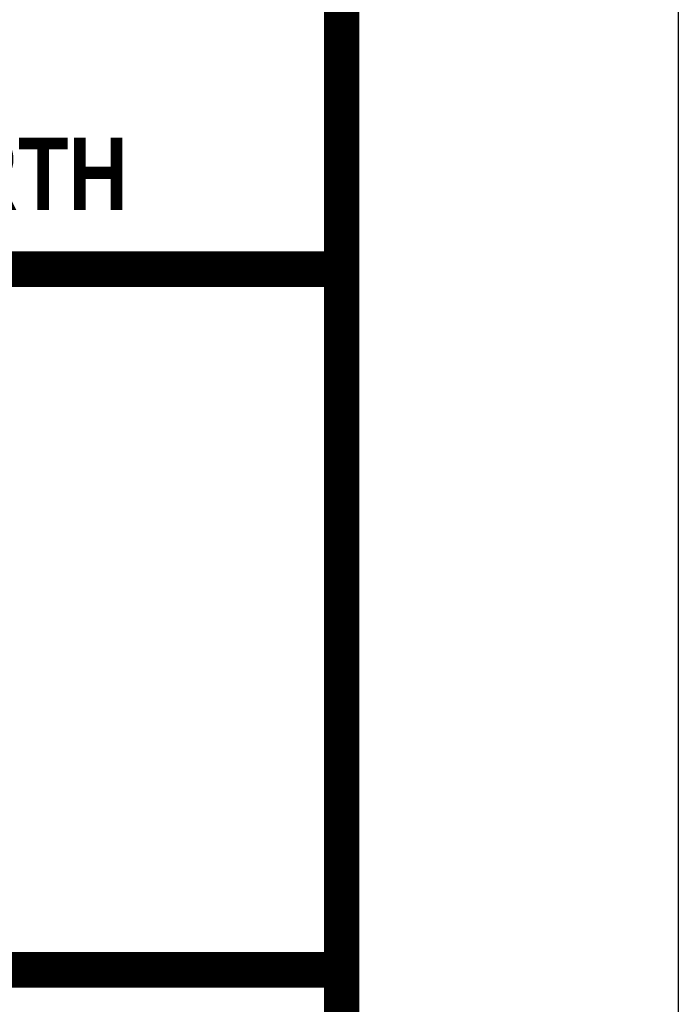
# Model space of a CAD drawing. Extents: x -4.5 to 4, y -4.5 to 6.5.
# Tile 168 of 173: x 3.247 to 3.987, y -3.264 to -2.157. Entities that reach past the tile are written whole.
import ezdxf

# ---------------------------------------------------------------- set-up
doc = ezdxf.new("R2010")
doc.units = 0
doc.header["$MEASUREMENT"] = 0
doc.layers.get('DEFPOINTS').update_dxf_attribs({"linetype": 'CONTINUOUS'})
doc.layers.add('BORDER', color=7, linetype='CONTINUOUS')
doc.layers.add('DIMENSIONS', color=7, linetype='CONTINUOUS')
doc.styles.add('TECHNICAL', font='techb___.ttf')
doc.dimstyles.get("Standard").update_dxf_attribs({"dimtxt": 0.18, "dimasz": 0.18, "dimexe": 0.18, "dimexo": 0.0625, "dimgap": 0.09, "dimtad": 0, "dimtih": 1, "dimtoh": 1, "dimdec": 4, "dimzin": 0, "dimdsep": 46, "dimtxsty": 'Standard', "dimcen": 0.09, "dimadec": 0, "dimazin": 0, "dimtfac": 1, "dimtdec": 4, "dimtofl": 0, "dimtmove": 0, "dimatfit": 3, "dimfxl": 1, "dimtolj": 1, "dimtzin": 0, "dimarcsym": 0})

msp = doc.modelspace()

# ---------------------------------------------------------------- linework, layer by layer
at = {"layer": 'BORDER', "const_width": 0.04}
msp.add_lwpolyline([(-3.89125, -3.97155), (-3.89125, 6.02845), (3.60875, 6.02845), (3.60875, -3.97155)], close=True, dxfattribs=at)
for points in [[(-3.89125, -2.4374), (3.60875, -2.4374)], [(-3.89125, -3.22483), (3.60875, -3.22483)]]:
    msp.add_lwpolyline(points, dxfattribs=at)
at = {"layer": 'DEFPOINTS', "color": 3, "ltscale": 2}
msp.add_lwpolyline([(-4.51293, -4.4679), (-4.51293, 6.5321), (3.98707, 6.5321), (3.98707, -4.4679)], close=True, dxfattribs=at)

# ---------------------------------------------------------------- texts
at = {"layer": 'DIMENSIONS', "color": 7, "insert": (2.3485, -2.2897), "char_height": 0.081, "attachment_point": 1, "style": 'TECHNICAL'}
msp.add_mtext('UNDISTURBED EARTH', dxfattribs=at)

# ---------------------------------------------------------------- leaders
at = {"layer": 'DIMENSIONS', "annotation_type": 0, "has_hookline": 1, "hookline_direction": 0, "text_width": 1.13886}
msp.add_leader([(1.91194, -2.15758), (2.2135, -2.3302), (2.3035, -2.3302)], dimstyle='Standard', override={"dimscale": 0.5, "dimtxsty": 'TECHNICAL', "dimclrt": 7}, dxfattribs=at)

doc.saveas('drawing.dxf')
